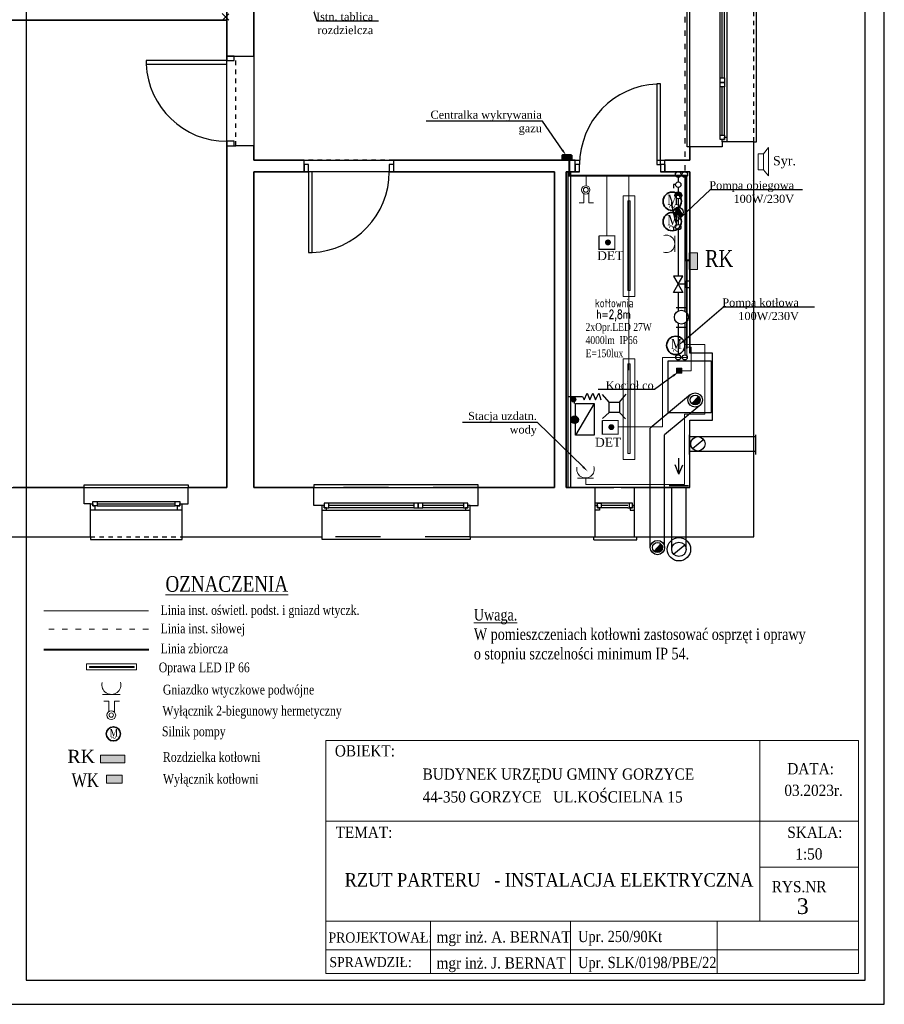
# Model space of a CAD drawing. Header units: millimetres. Extents: x 599892 to 1424040, y -105982 to -25022.
# Tile 9 of 25: x 603131 to 604094, y -28783 to -27685. Entities that reach past the tile are written whole.
import ezdxf
from ezdxf import colors
from ezdxf.entities.mleader import LeaderData, LeaderLine
from ezdxf.enums import TextEntityAlignment as Align
from ezdxf.math import Vec2, Vec3

# ---------------------------------------------------------------- set-up
doc = ezdxf.new("R2010")
doc.units = ezdxf.units.MM
doc.header["$MEASUREMENT"] = 0
for name, pattern in [('ACAD_ISO03W100', [30, 12, -18]), ('DASHED', [19.05, 12.7, -6.35]), ('Przerywana 1_100', [100, 50, -50])]:
    doc.linetypes.add(name, pattern=pattern)
doc.layers.get('0').update_dxf_attribs({"lineweight": 25})
doc.layers.add('!!Nie drukuj', color=5, linetype='Continuous', lineweight=30, plot=False)
for name, color, linetype, lineweight in [('!Ele', 1, 'Continuous', 50), ('0.09', 7, 'Continuous', 25), ('Drzwi ArchiCAD', 7, 'Continuous', 25), ('Drzwi ArchiCAD_Nr_pióra__21', 7, 'Continuous', 25), ('Drzwi ArchiCAD_Nr_pióra__3', 7, 'Continuous', 25), ('Drzwi ArchiCAD_Nr_pióra__4', 7, 'Continuous', 25), ('Drzwi ArchiCAD_Nr_pióra__82', 7, 'Continuous', 25), ('ELEKTRYCZNA', 1, 'Continuous', 20), ('Okna ArchiCADa', 7, 'Continuous', 25), ('Okna ArchiCADa_Nr_pióra__21', 7, 'Continuous', 25), ('Okna ArchiCADa_Nr_pióra__24', 7, 'Continuous', 25), ('Okna ArchiCADa_Nr_pióra__4', 7, 'Continuous', 25), ('Okna ArchiCADa_Nr_pióra__82', 7, 'Continuous', 25), ('Opisy', 7, 'Continuous', 25), ('Opisy_Nr_pióra__102', 7, 'Continuous', 25), ('PU_ciepla', 7, 'DASHED', 25), ('PU_kan', 7, 'Continuous', 25), ('PU_opis_CO', 7, 'Continuous', 25), ('PU_opisy_wk', 7, 'Continuous', 25), ('PU_URZADZENIA', 7, 'Continuous', 25), ('PU_zimna', 7, 'Continuous', 25), ('TABELKA', 7, 'Continuous', 25), ('Wyposażenie', 7, 'Continuous', 25), ('Ściany_Nr_pióra__21', 7, 'Continuous', 25), ('Ściany_Nr_pióra__82', 7, 'Continuous', 25)]:
    doc.layers.add(name, color=color, linetype=linetype, lineweight=lineweight)
doc.styles.add('8', font='simplex.shx', dxfattribs={"width": 0.75})
doc.styles.add('ROMANS_08', font='times.ttf', dxfattribs={"width": 0.8})
doc.styles.get("Standard").update_dxf_attribs({"font": 'times.ttf'})
doc.styles.add('T_ROMAN', font='times.ttf', dxfattribs={"height": 3})
doc.styles.add('TABELKA', font='TIMES.TTF')

# ---------------------------------------------------------------- blocks, each defined once
blk = doc.blocks.new('D1 Drzwi proste 13_16')
at = {"layer": 'Drzwi ArchiCAD_Nr_pióra__21', "linetype": 'Continuous'}
for p, q in [((-500, 0), (-500, -80)), ((500, 0), (500, -80))]:
    blk.add_line(p, q, dxfattribs=at)
at = {"layer": 'Drzwi ArchiCAD_Nr_pióra__3', "linetype": 'Continuous'}
blk.add_arc((450, 0), 900, 92.5473, 180, dxfattribs=at)
at = {"layer": 'Drzwi ArchiCAD_Nr_pióra__4', "linetype": 'Continuous'}
for p, q in [((450, 900), (410, 900)), ((410, 900), (410, 0)), ((450, 0), (450, 900)), ((-450, 0), (-500, 0)), ((-500, 0), (-500, -80)), ((-450, -80), (-450, 0)), ((410, 0), (450, 0)), ((500, 0), (450, 0)), ((450, 0), (450, -80)), ((500, -80), (500, 0)), ((-500, -80), (-450, -80)), ((450, -80), (500, -80))]:
    blk.add_line(p, q, dxfattribs=at)
at = {"layer": 'Drzwi ArchiCAD_Nr_pióra__82', "linetype": 'Przerywana 1_100'}
for p, q in [((-500, 0), (500, 0)), ((-500, -100), (500, -100))]:
    blk.add_line(p, q, dxfattribs=at)
blk = doc.blocks.new('D1 Drzwi proste 13_15')
at = {"layer": 'Drzwi ArchiCAD_Nr_pióra__21', "linetype": 'Continuous'}
for p, q in [((-500, 0), (-500, -80)), ((500, 0), (500, -80))]:
    blk.add_line(p, q, dxfattribs=at)
at = {"layer": 'Drzwi ArchiCAD_Nr_pióra__3', "linetype": 'Continuous'}
blk.add_arc((450, 0), 900, 92.5473, 180, dxfattribs=at)
at = {"layer": 'Drzwi ArchiCAD_Nr_pióra__4', "linetype": 'Continuous'}
for p, q in [((450, 900), (410, 900)), ((410, 900), (410, 0)), ((450, 0), (450, 900)), ((-450, 0), (-500, 0)), ((-500, 0), (-500, -80)), ((-450, -80), (-450, 0)), ((410, 0), (450, 0)), ((500, 0), (450, 0)), ((450, 0), (450, -80)), ((500, -80), (500, 0)), ((-500, -80), (-450, -80)), ((450, -80), (500, -80))]:
    blk.add_line(p, q, dxfattribs=at)
at = {"layer": 'Drzwi ArchiCAD_Nr_pióra__82', "linetype": 'Przerywana 1_100'}
for p, q in [((-500, 0), (500, 0)), ((-500, -130), (500, -130))]:
    blk.add_line(p, q, dxfattribs=at)
blk = doc.blocks.new('O1 rozwierane 13_6')
at = {"layer": 'Okna ArchiCADa_Nr_pióra__21', "linetype": 'Continuous'}
for p, q in [((-510, 0), (-510, -70)), ((510, 0), (510, -70))]:
    blk.add_line(p, q, dxfattribs=at)
at = {"layer": 'Okna ArchiCADa_Nr_pióra__24', "linetype": 'Continuous'}
for p, q in [((-510, 300), (-510, 330)), ((-510, 330), (510, 330)), ((510, 330), (510, 300)), ((460, 0), (-460, 0)), ((-435, -45), (435, -45)), ((-435, -70), (435, -70)), ((-435, -95), (435, -95)), ((-435, -95), (435, -95)), ((-580, -250), (-580, -280)), ((-580, -280), (580, -280)), ((580, -280), (580, -250))]:
    blk.add_line(p, q, dxfattribs=at)
at = {"layer": 'Okna ArchiCADa_Nr_pióra__4', "linetype": 'Continuous'}
for p, q in [((-460, 0), (-510, 0)), ((-460, -45), (-460, 0)), ((510, 0), (460, 0)), ((460, 0), (460, -45)), ((-510, -70), (-485, -70)), ((-485, -70), (-485, -45)), ((-485, -45), (-460, -45)), ((-435, -45), (-485, -45)), ((-485, -45), (-485, -95)), ((-485, -95), (-435, -95)), ((-435, -95), (-435, -45)), ((485, -45), (435, -45)), ((435, -45), (435, -95)), ((435, -95), (485, -95)), ((460, -45), (485, -45)), ((485, -45), (485, -70)), ((485, -95), (485, -45)), ((485, -70), (510, -70))]:
    blk.add_line(p, q, dxfattribs=at)
at = {"layer": 'Okna ArchiCADa_Nr_pióra__82', "linetype": 'Przerywana 1_100'}
for p, q in [((-510, 300), (510, 300)), ((-580, -250), (580, -250))]:
    blk.add_line(p, q, dxfattribs=at)
blk = doc.blocks.new('O2 rozwierane 13_3')
at = {"layer": 'Okna ArchiCADa_Nr_pióra__21', "linetype": 'Continuous'}
for p, q in [((-945, 0), (-945, -50)), ((945, 0), (945, -50))]:
    blk.add_line(p, q, dxfattribs=at)
at = {"layer": 'Okna ArchiCADa_Nr_pióra__24', "linetype": 'Continuous'}
for p, q in [((-945, 300), (-945, 330)), ((-945, 330), (945, 330)), ((945, 330), (945, 300)), ((-283.5, 0), (-895, 0)), ((895, 0), (-283.5, 0)), ((-870, -25), (-333.5, -25)), ((-870, -50), (-333.5, -50)), ((-870, -75), (-333.5, -75)), ((-870, -75), (-333.5, -75)), ((-233.5, -25), (870, -25)), ((-233.5, -50), (870, -50)), ((-233.5, -75), (870, -75)), ((-233.5, -75), (870, -75)), ((-1000, -410), (-1000, -440)), ((1000, -440), (1000, -410)), ((-1000, -440), (1000, -440))]:
    blk.add_line(p, q, dxfattribs=at)
at = {"layer": 'Okna ArchiCADa_Nr_pióra__4', "linetype": 'Continuous'}
for p, q in [((-895, 0), (-945, 0)), ((-895, -25), (-895, 0)), ((945, 0), (895, 0)), ((895, 0), (895, -25)), ((-945, -50), (-920, -50)), ((-920, -50), (-920, -25)), ((-920, -25), (-895, -25)), ((-870, -25), (-920, -25)), ((-920, -25), (-920, -75)), ((-920, -75), (-870, -75)), ((-870, -75), (-870, -25)), ((-283.5, -25), (-333.5, -25)), ((-333.5, -25), (-333.5, -75)), ((-333.5, -75), (-283.5, -75)), ((-283.5, -75), (-283.5, -25)), ((-233.5, -25), (-283.5, -25)), ((-283.5, -25), (-283.5, -75)), ((-283.5, -75), (-233.5, -75)), ((-233.5, -75), (-233.5, -25)), ((920, -25), (870, -25)), ((870, -25), (870, -75)), ((870, -75), (920, -75)), ((895, -25), (920, -25)), ((920, -25), (920, -50)), ((920, -75), (920, -25)), ((920, -50), (945, -50))]:
    blk.add_line(p, q, dxfattribs=at)
at = {"layer": 'Okna ArchiCADa_Nr_pióra__82', "linetype": 'Przerywana 1_100'}
for p, q in [((-945, 300), (945, 300)), ((-1000, -410), (1000, -410))]:
    blk.add_line(p, q, dxfattribs=at)
blk = doc.blocks.new('Oprawa Cosmo')
at = {"layer": 'ELEKTRYCZNA'}
blk.add_hatch(color=256, dxfattribs=at).paths.add_polyline_path([(3.4, -5.2), (3.4, -2.9), (103.1, -2.9), (103.1, -5.2)])
for points in [[(-3.2, -10.6), (108.7, -10.6), (108.7, 2.6), (-3.2, 2.6)], [(3.4, -5.2), (103.1, -5.2), (103.1, -2.9), (3.4, -2.9)]]:
    blk.add_lwpolyline(points, close=True, dxfattribs=at)
blk = doc.blocks.new('GN')
blk.add_line((13.6, 0), (-16.2, 0))
blk.add_arc((-1.3, 16.3), 16.3, 166.3085, 17.431)
blk = doc.blocks.new('WEN')
at = {"lineweight": 35}
blk.add_circle((0, 17.3), 17.3, dxfattribs=at)
at = {"lineweight": 35, "char_height": 19.2, "attachment_point": 1, "style": 'ROMANS_08'}
for s, insert in [('\\fTimes New Roman|b0|i0|c238|p18;M', (-9.1, 29.5)), ('\\fTimes New Roman|b0|i0|c238|p18;~', (-6.1, 17.2))]:
    blk.add_mtext(s, dxfattribs=dict(at, insert=insert))
blk = doc.blocks.new('W2H')
for p, q in [((-3.8, 31.7), (-12.5, 31.7)), ((-12.5, 31.7), (-12.5, 31.7)), ((-3.8, 14.4), (-3.8, 31.7)), ((5.8, 13.4), (5.8, 31.7)), ((5.8, 31.7), (14.4, 31.7))]:
    blk.add_line(p, q)
blk.add_circle((0, 7.7), 7.68)
at = {"linetype": 'Continuous'}
blk.add_circle((0.1, 7.6), 4.58, dxfattribs=at)
blk = doc.blocks.new('W2')
for p, q in [((-3.8, 31.7), (-12.5, 31.7)), ((-12.5, 31.7), (-12.5, 31.7)), ((-3.8, 14.4), (-3.8, 31.7)), ((5.8, 13.4), (5.8, 31.7)), ((5.8, 31.7), (14.4, 31.7))]:
    blk.add_line(p, q)
blk.add_circle((0, 7.7), 7.68)
blk = doc.blocks.new('PR')
at = {"const_width": 5.29}
blk.add_lwpolyline([(-2.6, 0, 1), (2.6, 0, 1)], format="xyb", close=True, dxfattribs=at)
blk = doc.blocks.new('GŁ')
for p, q in [((-20.7, 14.4), (-37, 26.9)), ((-37, 26.9), (37, 26.9)), ((37, 26.9), (20.7, 14.4))]:
    blk.add_line(p, q)
blk.add_lwpolyline([(-20.7, 14.4), (20.7, 14.4), (20.7, 0), (-20.7, 0)], close=True)

msp = doc.modelspace()

# ---------------------------------------------------------------- hatches: boundary and pattern name
at = {"layer": '!Ele'}
msp.add_hatch(color=256, dxfattribs=at).paths.add_polyline_path([(603745.8, -27841.3), (603745.8, -27836.3), (603735.6, -27836.3), (603735.6, -27841.3)])
at = {"layer": 'ELEKTRYCZNA', "lineweight": 0}
msp.add_hatch(color=256, dxfattribs=at).paths.add_polyline_path([(603876.9, -27963.6), (603876.9, -27945), (603886.1, -27945), (603886.1, -27963.6)])
at = {"layer": 'ELEKTRYCZNA'}
msp.add_hatch(color=256, dxfattribs=at).paths.add_polyline_path([(603862.8, -28073.7), (603868.6, -28073.7), (603868.6, -28079.3), (603862.8, -28079.3)])
at = {"layer": 'ELEKTRYCZNA', "ltscale": 0.2}
msp.add_hatch(color=256, dxfattribs=at).paths.add_polyline_path([(603221.1, -28513.7), (603221.1, -28505), (603248, -28505), (603248, -28513.7)])
at = {"layer": 'ELEKTRYCZNA', "linetype": 'Continuous'}
h = msp.add_hatch(color=256, dxfattribs=at)
h.dxf.hatch_style = 1
h.paths.add_polyline_path([(603227.7, -28527.5), (603245, -28527.5), (603245, -28536.1), (603227.7, -28536.1)])
at = {"layer": 'PU_kan'}
msp.add_hatch(color=256, dxfattribs=at).paths.add_polyline_path([(603753.5, -28131.2, 1), (603745.1, -28131.2, 1)])
at = {"layer": 'PU_opis_CO', "linetype": 'Continuous'}
for points in [[(603861, -27881, -1), (603868.6, -27881), (603861, -27881)], [(603860, -27902.6), (603864.8, -27894.2), (603869.6, -27902.6)]]:
    msp.add_hatch(color=256, dxfattribs=at).paths.add_polyline_path(points)
at = {"layer": 'PU_URZADZENIA'}
for points in [[(603889.1, -28109.1, 0.205253), (603887.4, -28105.1), (603879.8, -28113.1, 0.659402)], [(603837.8, -28277.6), (603845.4, -28269.6, -0.205253), (603847.1, -28273.6, -0.659402)]]:
    msp.add_hatch(color=256, dxfattribs=at).paths.add_polyline_path(points)
at = {"layer": 'PU_zimna'}
msp.add_hatch(color=256, dxfattribs=at).paths.add_polyline_path([(603750.6, -28108.7, 1), (603745.5, -28108.7, 1)])

# ---------------------------------------------------------------- linework, layer by layer
at = {"layer": '!!Nie drukuj', "color": 5, "linetype": 'Continuous', "lineweight": 30}
msp.add_lwpolyline([(603084.3, -28782.8), (604094.3, -28782.8), (604094.3, -27407.8), (603084.3, -27407.8)], close=True, dxfattribs=at)
at = {"layer": '!Ele'}
msp.add_lwpolyline([(603745.8, -27836.3), (603745.8, -27841.3), (603735.6, -27841.3), (603735.6, -27836.3)], close=True, dxfattribs=at)
at = {"color": 0, "linetype": 'Continuous', "lineweight": 20}
for p, q in [((604065.7, -28488.8), (603472.2, -28488.8)), ((603472.2, -28488.8), (603472.2, -28748.6)), ((603955.7, -28488.8), (603955.7, -28690.2)), ((604065.7, -28488.8), (604065.7, -28748.6)), ((604065.7, -28578.6), (603472.2, -28578.6)), ((604065.7, -28629.9), (603955.7, -28629.9)), ((604065.7, -28690.1), (603472.2, -28690.1)), ((604006.4, -28690.1), (603472.2, -28690.1)), ((603588.6, -28690.1), (603588.6, -28748.6)), ((603744.6, -28690.1), (603744.6, -28748.6)), ((603908.1, -28690.1), (603908.1, -28748.6)), ((604065.5, -28722.1), (603472.2, -28722.1)), ((603472.2, -28748.6), (604065.7, -28748.6))]:
    msp.add_line(p, q, dxfattribs=at)
at = {"layer": '0.09'}
for p, q in [((603741.9, -27854.8), (603741.9, -28206.8)), ((603744.8, -27854.8), (603744.8, -28206.8))]:
    msp.add_line(p, q, dxfattribs=at)
at = {"layer": 'Drzwi ArchiCAD_Nr_pióra__21', "linetype": 'Continuous'}
for p, q in [((603749.8, -27846.8), (603749.8, -27854.8)), ((603849.8, -27846.8), (603849.8, -27854.8))]:
    msp.add_line(p, q, dxfattribs=at)
at = {"layer": 'Drzwi ArchiCAD_Nr_pióra__3', "linetype": 'Continuous'}
msp.add_ellipse((603844.8, -27846.8), major_axis=(90, 0), ratio=1, start_param=1.615255, end_param=3.141593, dxfattribs=at)
at = {"layer": 'Drzwi ArchiCAD_Nr_pióra__4', "linetype": 'Continuous'}
for p, q in [((603844.8, -27756.8), (603840.8, -27756.8)), ((603840.8, -27756.8), (603840.8, -27846.8)), ((603844.8, -27846.8), (603844.8, -27756.8)), ((603754.8, -27846.8), (603749.8, -27846.8)), ((603749.8, -27846.8), (603749.8, -27854.8)), ((603749.8, -27854.8), (603754.8, -27854.8)), ((603754.8, -27854.8), (603754.8, -27846.8)), ((603840.8, -27846.8), (603844.8, -27846.8)), ((603849.8, -27846.8), (603844.8, -27846.8)), ((603844.8, -27846.8), (603844.8, -27854.8)), ((603844.8, -27854.8), (603849.8, -27854.8)), ((603849.8, -27854.8), (603849.8, -27846.8))]:
    msp.add_line(p, q, dxfattribs=at)
at = {"layer": 'ELEKTRYCZNA', "linetype": 'ACAD_ISO03W100', "lineweight": 30, "ltscale": 0.5}
msp.add_line((603872, -27622.2), (603872, -27859.9), dxfattribs=at)
at = {"layer": 'ELEKTRYCZNA', "linetype": 'Continuous'}
for p, q in [((603785.3, -27859), (603762.2, -27859)), ((603762.2, -27859), (603762.2, -27870.4)), ((603785.3, -27925.9), (603785.3, -27859)), ((603894.5, -28047.4), (603873.3, -28047.4)), ((603874.3, -28061.7), (603874.3, -28050.3)), ((603874.3, -28050.3), (603879.2, -28050.3)), ((603879.2, -28050.3), (603879.2, -28076.5)), ((603894.5, -28124.9), (603894.5, -28047.4)), ((603879.2, -28076.5), (603864.9, -28076.5)), ((603871.8, -28203.3), (603871.8, -28124.9)), ((603871.8, -28124.9), (603894.5, -28124.9)), ((603797.8, -28139.2), (603847.2, -28139.2)), ((603761.8, -28195.9), (603761.8, -28203.3)), ((603761.8, -28203.3), (603871.8, -28203.3)), ((603274.3, -28344.1), (603157.7, -28344.1))]:
    msp.add_line(p, q, dxfattribs=at)
at = {"layer": 'ELEKTRYCZNA', "linetype": 'ACAD_ISO03W100', "ltscale": 0.5}
msp.add_line((603274.3, -28364.7), (603157.7, -28364.7), dxfattribs=at)
at = {"layer": 'ELEKTRYCZNA', "linetype": 'Continuous'}
for points, const_width in [([(603878.2, -27953.4), (603873.7, -27953.4), (603873.7, -27859.1), (603743.4, -27859.1), (603743.4, -27839.9)], 2), ([(603776.3, -27926.1), (603794.1, -27926.1), (603794.1, -27941.2), (603776.4, -27941.2), (603776.4, -27926)], 1.26), ([(603874.4, -27952.9), (603874.4, -28052.1)], 2), ([(603780.1, -28132), (603797.9, -28132), (603797.9, -28147.2), (603780.2, -28147.2), (603780.2, -28131.9)], 1.26), ([(603275.1, -28387.5), (603157.7, -28387.5)], 1.95)]:
    msp.add_lwpolyline(points, dxfattribs=dict(at, const_width=const_width))
at = {"layer": 'ELEKTRYCZNA', "lineweight": 0}
msp.add_lwpolyline([(603886.1, -27963.6), (603876.9, -27963.6), (603876.9, -27945), (603886.1, -27945)], close=True, dxfattribs=at)
at = {"layer": 'ELEKTRYCZNA'}
msp.add_lwpolyline([(603862.8, -28073.7), (603868.6, -28073.7), (603868.6, -28079.3), (603862.8, -28079.3)], close=True, dxfattribs=at)
at = {"layer": 'ELEKTRYCZNA', "ltscale": 0.2}
msp.add_lwpolyline([(603248, -28513.7), (603221.1, -28513.7), (603221.1, -28505), (603248, -28505)], close=True, dxfattribs=at)
at = {"layer": 'ELEKTRYCZNA', "linetype": 'Continuous'}
msp.add_lwpolyline([(603227.7, -28527.5), (603245, -28527.5), (603245, -28536.1), (603227.7, -28536.1)], close=True, dxfattribs=at)
at = {"layer": 'ELEKTRYCZNA', "linetype": 'Continuous', "lineweight": 20}
msp.add_circle((603232.9, -28460.4), 2.43, dxfattribs=at)
at = {"layer": 'Okna ArchiCADa_Nr_pióra__21', "linetype": 'Continuous'}
for p, q in [((603772.1, -28231.8), (603772.1, -28226.8)), ((603816.1, -28231.8), (603816.1, -28226.8))]:
    msp.add_line(p, q, dxfattribs=at)
at = {"layer": 'Okna ArchiCADa_Nr_pióra__24', "linetype": 'Continuous'}
for p, q in [((603641.8, -28203.8), (603458.8, -28203.8)), ((603458.8, -28203.8), (603458.8, -28206.8)), ((603641.8, -28206.8), (603641.8, -28203.8)), ((603570, -28224.3), (603475.3, -28224.3)), ((603570, -28224.3), (603475.3, -28224.3)), ((603570, -28226.8), (603475.3, -28226.8)), ((603570, -28229.3), (603475.3, -28229.3)), ((603625.3, -28224.3), (603580, -28224.3)), ((603625.3, -28224.3), (603580, -28224.3)), ((603625.3, -28226.8), (603580, -28226.8)), ((603625.3, -28229.3), (603580, -28229.3)), ((603808.6, -28224.3), (603772.1, -28224.3)), ((603808.6, -28224.3), (603772.1, -28224.3)), ((603774.6, -28226.8), (603772.1, -28226.8)), ((603808.6, -28229.3), (603774.6, -28229.3)), ((603808.6, -28226.8), (603779.1, -28226.8)), ((603472.8, -28231.8), (603575, -28231.8)), ((603575, -28231.8), (603627.8, -28231.8)), ((603467.8, -28264.8), (603467.8, -28261.8)), ((603632.8, -28261.8), (603632.8, -28264.8)), ((603632.8, -28264.8), (603467.8, -28264.8))]:
    msp.add_line(p, q, dxfattribs=at)
at = {"layer": 'Okna ArchiCADa_Nr_pióra__4', "linetype": 'Continuous'}
for p, q in [((603470.3, -28226.8), (603467.8, -28226.8)), ((603475.3, -28224.3), (603470.3, -28224.3)), ((603470.3, -28224.3), (603470.3, -28229.3)), ((603470.3, -28229.3), (603470.3, -28226.8)), ((603472.8, -28229.3), (603470.3, -28229.3)), ((603470.3, -28229.3), (603475.3, -28229.3)), ((603472.8, -28231.8), (603472.8, -28229.3)), ((603475.3, -28229.3), (603475.3, -28224.3)), ((603575, -28224.3), (603570, -28224.3)), ((603570, -28224.3), (603570, -28229.3)), ((603570, -28229.3), (603575, -28229.3)), ((603580, -28224.3), (603575, -28224.3)), ((603575, -28224.3), (603575, -28229.3)), ((603575, -28229.3), (603575, -28224.3)), ((603575, -28229.3), (603580, -28229.3)), ((603580, -28229.3), (603580, -28224.3)), ((603630.3, -28224.3), (603625.3, -28224.3)), ((603625.3, -28224.3), (603625.3, -28229.3)), ((603625.3, -28229.3), (603630.3, -28229.3)), ((603630.3, -28229.3), (603627.8, -28229.3)), ((603627.8, -28229.3), (603627.8, -28231.8)), ((603630.3, -28229.3), (603630.3, -28224.3)), ((603632.8, -28226.8), (603630.3, -28226.8)), ((603630.3, -28226.8), (603630.3, -28229.3)), ((603632.8, -28231.8), (603632.8, -28226.8)), ((603772.1, -28226.8), (603774.6, -28226.8)), ((603774.6, -28224.3), (603779.6, -28224.3)), ((603774.6, -28229.3), (603774.6, -28224.3)), ((603774.6, -28226.8), (603774.6, -28229.3)), ((603774.6, -28229.3), (603777.1, -28229.3)), ((603779.6, -28229.3), (603774.6, -28229.3)), ((603777.1, -28229.3), (603777.1, -28231.8)), ((603778.7, -28224.3), (603778.7, -28229.3)), ((603813.6, -28224.3), (603808.6, -28224.3)), ((603808.6, -28229.3), (603813.6, -28229.3)), ((603809.9, -28224.3), (603809.9, -28229.3)), ((603813.6, -28229.3), (603811.1, -28229.3)), ((603811.1, -28229.3), (603811.1, -28231.8)), ((603813.6, -28229.3), (603813.6, -28224.3)), ((603816.1, -28226.8), (603813.6, -28226.8)), ((603813.6, -28226.8), (603813.6, -28229.3)), ((603467.8, -28231.8), (603472.8, -28231.8)), ((603627.8, -28231.8), (603632.8, -28231.8)), ((603777.1, -28231.8), (603772.1, -28231.8)), ((603811.1, -28231.8), (603816.1, -28231.8))]:
    msp.add_line(p, q, dxfattribs=at)
at = {"layer": 'Okna ArchiCADa_Nr_pióra__82', "linetype": 'Przerywana 1_100'}
for p, q in [((603641.8, -28206.8), (603458.8, -28206.8)), ((603632.8, -28261.8), (603467.8, -28261.8))]:
    msp.add_line(p, q, dxfattribs=at)
at = {"layer": 'Opisy', "linetype": 'Continuous'}
for p, q in [((603391.8, -27612.8), (603391.8, -27725.8)), ((603877.8, -27841.8), (603877.8, -27612.8)), ((603237.8, -27685.8), (603120.8, -27685.8)), ((603361.8, -27685.8), (603237.8, -27685.8)), ((603361.8, -28206.8), (603361.8, -27685.8)), ((603391.8, -27725.8), (603391.8, -27825.8)), ((603391.8, -27825.8), (603391.8, -27841.8)), ((603391.8, -27841.8), (603754.9, -27841.8)), ((603840.8, -27841.8), (603877.8, -27841.8)), ((603726.8, -27854.8), (603391.8, -27854.8)), ((603391.8, -27854.8), (603391.8, -28206.8)), ((603726.8, -28206.8), (603726.8, -27854.8)), ((603739.8, -27854.8), (603739.8, -28206.8)), ((603754.8, -27854.8), (603739.8, -27854.8)), ((603877.8, -27854.8), (603844.8, -27854.8)), ((603877.8, -28056.8), (603877.8, -27854.8)), ((603902.8, -28056.8), (603877.8, -28056.8)), ((603902.8, -28131.8), (603902.8, -28056.8)), ((603877.8, -28206.8), (603877.8, -28131.8)), ((603877.8, -28206.8), (603877.8, -28131.8)), ((603877.8, -28131.8), (603902.8, -28131.8)), ((602920.8, -28206.8), (603361.8, -28206.8)), ((603391.8, -28206.8), (603726.8, -28206.8)), ((603739.8, -28206.8), (603793, -28206.8)), ((603801.3, -28206.8), (603877.8, -28206.8))]:
    msp.add_line(p, q, dxfattribs=at)
at = {"layer": 'Opisy_Nr_pióra__102', "linetype": 'Continuous'}
for p, q in [((603363.9, -27685.8), (603356.5, -27678.3)), ((603364.1, -27678.8), (603357.1, -27685.8))]:
    msp.add_line(p, q, dxfattribs=at)
at = {"layer": 'PU_ciepla', "linetype": 'Continuous'}
for p, q in [((603864.8, -27860.1), (603864.8, -27866.1)), ((603864.8, -27872.1), (603864.8, -27877.2)), ((603864.8, -27884.8), (603864.8, -27894.2)), ((603864.8, -27905.3), (603864.8, -27913.5)), ((603864.8, -27919.5), (603864.8, -27971.2)), ((603864.8, -27989.2), (603864.8, -28009.4)), ((603862.6, -28006.2), (603875.2, -28006.2)), ((603862.6, -28027.8), (603875.2, -28027.8)), ((603864.8, -28024.2), (603864.8, -28059.3))]:
    msp.add_line(p, q, dxfattribs=at)
at = {"layer": 'PU_ciepla', "ltscale": 12}
msp.add_line((603872, -27860.5), (603872, -28009.9), dxfattribs=at)
at = {"layer": 'PU_ciepla', "ltscale": 10}
msp.add_line((603872, -28023.6), (603872, -28058.6), dxfattribs=at)
at = {"layer": 'PU_ciepla', "linetype": 'Continuous'}
for centre, radius in [((603864.8, -27857.9), 3.2), ((603872, -27857.9), 3.13), ((603868.2, -28016.8), 7.8), ((603864.8, -28061.7), 2.8), ((603872, -28061.7), 2.8)]:
    msp.add_circle(centre, radius, dxfattribs=at)
at = {"layer": 'PU_kan'}
msp.add_circle((603749.3, -28131.2), 4.2, dxfattribs=at)
at = {"layer": 'PU_opis_CO', "linetype": 'Continuous'}
for p, q in [((603861.8, -27869.1), (603859.6, -27869.1)), ((603859.6, -27869.1), (603859.6, -27873.1)), ((603868.6, -27881), (603861, -27881)), ((603861.8, -27916.5), (603859.6, -27916.5)), ((603859.6, -27916.5), (603859.6, -27920.5)), ((603873.8, -27980.2), (603865.1, -27980.2)), ((603771.1, -28113.2), (603750.1, -28148.2))]:
    msp.add_line(p, q, dxfattribs=at)
for points in [[(603864.8, -27894.2), (603860, -27902.6), (603869.6, -27902.6)], [(603864.8, -27980.2), (603870, -27971.2), (603859.6, -27971.2)], [(603873.8, -27976.2), (603877.8, -27976.2), (603877.8, -27984.2), (603873.8, -27984.2)], [(603864.8, -27980.2), (603870, -27989.2), (603859.6, -27989.2)], [(603750.1, -28113.2), (603771.1, -28113.2), (603771.1, -28148.2), (603750.1, -28148.2)]]:
    msp.add_lwpolyline(points, close=True, dxfattribs=at)
for centre, radius in [((603864.8, -27869.1), 3), ((603864.8, -27881), 3.8), ((603864.8, -27899.8), 5.57), ((603864.8, -27916.5), 3)]:
    msp.add_circle(centre, radius, dxfattribs=at)
at = {"layer": 'PU_opisy_wk'}
for p, q in [((603787.9, -28111.7), (603780.5, -28102.9)), ((603799.4, -28111.7), (603806.6, -28102.7)), ((603787.9, -28123.2), (603780.3, -28129.8)), ((603799.4, -28123.2), (603806.1, -28130))]:
    msp.add_line(p, q, dxfattribs=at)
msp.add_lwpolyline([(603787.9, -28111.7), (603799.4, -28111.7), (603799.4, -28123.2), (603787.9, -28123.2)], close=True, dxfattribs=at)
at = {"layer": 'PU_URZADZENIA'}
for p, q in [((603878.5, -28103), (603833.6, -28140.5)), ((603887.4, -28105.1), (603879.8, -28113.1)), ((603888.7, -28115.3), (603849.6, -28147.9)), ((603833.6, -28273.1), (603833.6, -28140.5)), ((603849.6, -28273.2), (603849.6, -28148)), ((603876.8, -28148), (603876.8, -28169.9)), ((603876.8, -28150), (603951, -28150)), ((603951, -28148), (603951, -28169.9)), ((603893.2, -28153.3), (603880.8, -28163.4)), ((603865.5, -28192), (603865.5, -28174.1)), ((603876.8, -28166), (603951, -28166)), ((603865.5, -28192), (603861.4, -28181.6)), ((603865.5, -28192), (603869.7, -28181.6)), ((603876.3, -28205), (603854.5, -28205)), ((603857.5, -28275.5), (603857.5, -28206.6)), ((603873.5, -28275.6), (603873.5, -28206.8)), ((603845.4, -28269.6), (603837.8, -28277.6)), ((603872.1, -28270.9), (603859.7, -28281))]:
    msp.add_line(p, q, dxfattribs=at)
msp.add_lwpolyline([(603853.4, -28123.3), (603853.4, -28065.3), (603901.4, -28065.3), (603901.4, -28123.3)], close=True, dxfattribs=at)
for centre, radius in [((603883.6, -28109.1), 8), ((603883.6, -28109.1), 5.5), ((603886.6, -28158), 8), ((603865.5, -28275.6), 13), ((603841.6, -28273.6), 8), ((603841.6, -28273.6), 5.5), ((603865.5, -28275.6), 8)]:
    msp.add_circle(centre, radius, dxfattribs=at)
for centre in [(603833.6, -28140.5), (603849.6, -28148)]:
    msp.add_arc(centre, 0.05, 129.8907, 180, dxfattribs=at)
at = {"layer": 'PU_zimna'}
msp.add_line((603748.8, -28105.2), (603748.8, -28113.2), dxfattribs=at)
msp.add_circle((603748, -28108.7), 2.57, dxfattribs=at)
at = {"layer": 'TABELKA', "linetype": 'Continuous'}
msp.add_lwpolyline([(603138.1, -28755.9), (604073.2, -28755.9), (604073.2, -27444.6), (603138.1, -27444.6)], close=True, dxfattribs=at)
at = {"layer": 'Wyposażenie'}
for p, q in [((603742.4, -28105.2), (603758, -28105.2)), ((603758, -28105.2), (603759.8, -28108.8)), ((603759.8, -28108.8), (603763.3, -28101.6)), ((603763.3, -28101.6), (603766.4, -28108.8)), ((603766.4, -28108.8), (603769.6, -28101.6)), ((603769.6, -28101.6), (603772.7, -28108.8)), ((603772.7, -28108.8), (603776.1, -28101.6)), ((603776.1, -28101.6), (603778.5, -28108.8))]:
    msp.add_line(p, q, dxfattribs=at)
at = {"layer": 'Ściany_Nr_pióra__21', "linetype": 'Continuous'}
for p, q in [((603361.8, -27685.8), (603351.8, -27685.8)), ((603361.8, -27725.8), (603369.8, -27725.8)), ((603369.8, -27725.8), (603371.8, -27725.8)), ((603913.8, -27821.3), (603913.8, -27826.8)), ((603918.8, -27821.3), (603913.8, -27821.3)), ((603948.8, -27821.3), (603918.8, -27821.3)), ((603361.8, -27825.8), (603369.8, -27825.8)), ((603369.8, -27825.8), (603371.8, -27825.8)), ((603913.8, -27826.8), (603877.8, -27826.8)), ((603447.8, -27846.8), (603447.8, -27841.8)), ((603547.8, -27846.8), (603547.8, -27841.8)), ((603749.8, -27846.8), (603749.8, -27841.8)), ((603849.8, -27846.8), (603849.8, -27841.8)), ((603447.8, -27854.8), (603447.8, -27846.8)), ((603547.8, -27854.8), (603547.8, -27846.8)), ((603749.8, -27854.8), (603749.8, -27846.8)), ((603849.8, -27854.8), (603849.8, -27846.8)), ((603202.8, -28224.8), (603202.8, -28206.8)), ((603318.8, -28224.8), (603318.8, -28206.8)), ((603458.8, -28226.8), (603458.8, -28206.8)), ((603641.8, -28226.8), (603641.8, -28206.8)), ((603772.1, -28261.8), (603772.1, -28206.8)), ((603816.1, -28261.8), (603816.1, -28206.8)), ((603209.8, -28224.8), (603202.8, -28224.8)), ((603209.8, -28231.8), (603209.8, -28224.8)), ((603311.8, -28224.8), (603318.8, -28224.8)), ((603311.8, -28231.8), (603311.8, -28224.8)), ((603467.8, -28226.8), (603458.8, -28226.8)), ((603467.8, -28231.8), (603467.8, -28226.8)), ((603467.8, -28231.8), (603467.8, -28226.8)), ((603632.8, -28226.8), (603641.8, -28226.8)), ((603632.8, -28231.8), (603632.8, -28226.8)), ((603772.1, -28231.8), (603772.1, -28226.8)), ((603816.1, -28231.8), (603816.1, -28226.8)), ((603209.8, -28261.8), (603209.8, -28231.8)), ((603311.8, -28261.8), (603311.8, -28231.8)), ((603467.8, -28261.8), (603467.8, -28231.8)), ((603632.8, -28261.8), (603632.8, -28231.8)), ((603770.5, -28265), (603770.5, -28261.8)), ((603818.5, -28265), (603818.5, -28261.8)), ((603770.5, -28265), (603818.5, -28265))]:
    msp.add_line(p, q, dxfattribs=at)
at = {"layer": 'Ściany_Nr_pióra__21', "linetype": 'Continuous', "flags": 128}
for points in [[(603361.8, -27685.8), (603361.8, -27612.8)], [(603361.8, -27612.8), (603361.8, -27725.8)], [(603391.8, -27725.8), (603391.8, -27612.8)], [(603120.8, -27685.8), (603237.8, -27685.8)], [(603237.8, -27685.8), (603361.8, -27685.8)], [(603371.8, -27725.8), (603391.8, -27725.8)], [(603948.8, -28261.8), (603948.8, -27821.3)], [(603361.8, -27825.8), (603361.8, -27854.8)], [(603391.8, -27825.8), (603371.8, -27825.8)], [(603391.8, -27841.8), (603391.8, -27825.8)], [(603877.8, -27826.8), (603877.8, -27841.8)], [(603447.8, -27841.8), (603391.8, -27841.8)], [(603749.8, -27841.8), (603547.8, -27841.8)], [(603877.8, -27841.8), (603849.8, -27841.8)], [(603361.8, -27854.8), (603361.8, -28206.8)], [(603391.8, -27854.8), (603447.8, -27854.8)], [(603391.8, -28206.8), (603391.8, -27854.8)], [(603547.8, -27854.8), (603726.8, -27854.8)], [(603726.8, -27854.8), (603726.8, -28206.8)], [(603739.8, -28206.8), (603739.8, -27854.8)], [(603739.8, -27854.8), (603749.8, -27854.8)], [(603849.8, -27854.8), (603877.8, -27854.8)], [(603877.8, -27854.8), (603877.8, -28056.8)], [(603202.8, -28206.8), (603123.8, -28206.8)], [(603361.8, -28206.8), (603318.8, -28206.8)], [(603458.8, -28206.8), (603391.8, -28206.8)], [(603726.8, -28206.8), (603641.8, -28206.8)], [(603877.8, -28206.8), (603739.8, -28206.8)], [(603118.8, -28261.8), (603209.8, -28261.8)], [(603311.8, -28261.8), (603467.8, -28261.8)], [(603632.8, -28261.8), (603948.8, -28261.8)]]:
    msp.add_lwpolyline(points, dxfattribs=at)
at = {"layer": 'Ściany_Nr_pióra__82', "linetype": 'Przerywana 1_100'}
msp.add_line((603391.8, -27725.8), (603391.8, -27825.8), dxfattribs=at)

# ---------------------------------------------------------------- block references
at = {"layer": 'Drzwi ArchiCAD', "linetype": 'Continuous', "xscale": 0.1, "yscale": 0.1, "zscale": 100}
for name, p, rotation in [('D1 Drzwi proste 13_16', (603361.8, -27775.8), 90), ('D1 Drzwi proste 13_15', (603497.8, -27854.8), 180)]:
    msp.add_blockref(name, p, dxfattribs=dict(at, rotation=rotation))
at = {"layer": 'ELEKTRYCZNA', "ltscale": 10, "xscale": 0.4300800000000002, "yscale": 0.4300800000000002, "zscale": 0.4300800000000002, "rotation": 270}
msp.add_blockref('GŁ', (603953.7, -27843.5), dxfattribs=at)
at = {"layer": 'ELEKTRYCZNA', "ltscale": 2, "xscale": -0.6000000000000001, "yscale": 0.6000000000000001, "zscale": 0.6000000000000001, "rotation": 180}
msp.add_blockref('W2H', (603761.7, -27870.3), dxfattribs=at)
at = {"layer": 'ELEKTRYCZNA', "linetype": 'Continuous'}
for name, p, xscale, yscale, zscale in [('WEN', (603858, -27897.8), 0.590069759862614, 0.590069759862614, 0.5900697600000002), ('WEN', (603858, -27920.5), 0.590069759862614, 0.590069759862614, 0.5900697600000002), ('PR', (603786.4, -27933.5), 0.6300000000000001, 0.6300000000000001, 0.6300000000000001), ('PR', (603790.2, -28139.4), 0.6300000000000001, 0.6300000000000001, 0.6300000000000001), ('GN', (603762.2, -28196.1), 0.6000000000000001, 0.6000000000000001, 0.6000000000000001), ('GN', (603233.9, -28437.3), 0.65, 0.65, 0.65), ('W2', (603232.9, -28465.5), 0.65, 0.65, 0.65)]:
    msp.add_blockref(name, p, dxfattribs=dict(at, xscale=xscale, yscale=yscale, zscale=zscale))
at = {"layer": 'ELEKTRYCZNA', "rotation": 90}
msp.add_blockref('Oprawa Cosmo', (603805.8, -27990.4), dxfattribs=at)
at = {"layer": 'ELEKTRYCZNA', "linetype": 'Continuous', "xscale": -0.6000000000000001, "yscale": 0.6000000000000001, "zscale": 0.6000000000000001, "rotation": 89.99999999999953}
msp.add_blockref('GN', (603860.9, -27935.9), dxfattribs=at)
at = {"layer": 'ELEKTRYCZNA'}
for name, p, xscale, yscale, zscale in [('Oprawa Cosmo', (603206.9, -28404.7), 0.5, 0.5, 0.5), ('WEN', (603235.3, -28489.2), 0.455, 0.455, 0.455)]:
    msp.add_blockref(name, p, dxfattribs=dict(at, xscale=xscale, yscale=yscale, zscale=zscale))
at = {"layer": 'Okna ArchiCADa', "linetype": 'Continuous', "xscale": -0.1, "yscale": 0.1, "zscale": 100}
for name, p, rotation in [('O2 rozwierane 13_3', (603918.8, -27726.8), 270), ('O1 rozwierane 13_6', (603260.8, -28231.8), 180)]:
    msp.add_blockref(name, p, dxfattribs=dict(at, rotation=rotation))

# ---------------------------------------------------------------- texts
at = {"color": 0, "lineweight": 20, "style": 'TABELKA'}
for s, height, width, p in [('OBIEKT:', 12.5, 0.9, (603482.1, -28494)), ('DATA:', 12.5, 0.9, (603986.3, -28513.9)), ('BUDYNEK URZĘDU GMINY GORZYCE', 12.5, 0.9, (603579.9, -28519.9)), ('44-350 GORZYCE   UL.KOŚCIELNA 15', 12.5, 0.9, (603579.9, -28545.3)), ('03.2023r.', 12.5, 0.9, (603983, -28538)), ('TEMAT:', 12.5, 0.9, (603483, -28584.8)), ('SKALA:', 12.5, 0.9, (603986.3, -28584.8)), ('1:50', 12.5, 0.9, (603995.2, -28608.9)), ('RZUT PARTERU   - INSTALACJA ELEKTRYCZNA', 15, 0.9, (603493.1, -28636.6)), ('RYS.NR', 12.5, 0.9, (603969, -28645.4)), ('PROJEKTOWAŁ:', 11.25, 0.9, (603475.1, -28702.7)), ('mgr inż. A. BERNAT', 12.5, 0.9, (603595.4, -28701.4)), ('Upr. 250/90Kt', 12.5, 0.85, (603753.1, -28700.9)), ('SPRAWDZIŁ:', 11.25, 0.9, (603476.1, -28730.1)), ('mgr inż. J. BERNAT', 12.5, 0.9, (603595.4, -28730.4)), ('Upr. SLK/0198/PBE/22', 12.5, 0.85, (603753.1, -28729.9))]:
    msp.add_text(s, height=height, dxfattribs=dict(at, width=width)).set_placement(p, align=Align.TOP_LEFT)
msp.add_text('3', height=17.5, dxfattribs=at).set_placement((603996.9, -28664.6), align=Align.TOP_LEFT)
at = {"layer": 'ELEKTRYCZNA', "attachment_point": 1}
for s, insert, char_height in [('Syr.', (603970.3, -27837.2), 10.35), ('{DET}', (603774.4, -27943.3), 9.94), ('{DET}', (603772, -28151.3), 9.94), ('\\fTimes New Roman CE|b0|i0|c238|p18;RK', (603184.1, -28499.1), 14.651)]:
    msp.add_mtext(s, dxfattribs=dict(at, insert=insert, char_height=char_height))
at = {"layer": 'ELEKTRYCZNA', "attachment_point": 1, "style": 'ROMANS_08'}
for s, insert, char_height in [('{\\fTimes New Roman|b0|i0|c238|p18;RK}', (603894.5, -27942), 18.816), ('\\fTimes New Roman|b0|i0|c238|p18;\\LOZNACZENIA', (603293.4, -28305.4), 17.55), ('\\fTimes New Roman|b0|i0|c238|p18;Linia inst. oświetl. podst. i gniazd wtyczk.', (603287.9, -28337.9), 10.829), ('{\\LUwaga.\\P\\lW pomieszczeniach kotłowni zastosować osprzęt i oprawy\\Po stopniu szczelności minimum IP 54.}', (603637, -28342), 12.995), ('Linia inst. siłowej', (603287.9, -28358.4), 10.829), ('\\fTimes New Roman|b0|i0|c238|p18;Linia zbiorcza', (603287.9, -28380.7), 10.829), ('{\\fTimes New Roman|b0|i0|c238|p18;Oprawa LED IP 66}', (603285.9, -28401.8), 10.829), ('\\fTimes New Roman|b0|i0|c238|p18;Gniazdko wtyczkowe podwójne', (603290.5, -28426.6), 10.829), ('Wyłącznik 2-biegunowy hermetyczny', (603289.9, -28450.1), 10.829), ('{\\fTimes New Roman|b0|i0|c238|p18;Silnik pompy}', (603289.5, -28473.1), 10.829), ('\\fTimes New Roman|b0|i0|c238|p18;Rozdzielka kotłowni', (603290.6, -28501.7), 10.829), ('WK', (603188.7, -28525.4), 15.05), ('Wyłącznik kotłowni', (603290.6, -28526.1), 10.829)]:
    msp.add_mtext(s, dxfattribs=dict(at, insert=insert, char_height=char_height))
at = {"layer": 'PU_opisy_wk', "linetype": 'ByBlock', "style": '8', "width": 0.75}
for s, p in [('kotłownia ', (603771.9, -28005.9)), ('h=2,8m', (603773.4, -28018.4))]:
    msp.add_text(s, height=9.6, dxfattribs=at).set_placement(p)

# ---------------------------------------------------------------- leaders
at = {"layer": 'ELEKTRYCZNA', "linetype": 'Continuous', "lineweight": 25, "ltscale": 0.3}
ml = msp.add_multileader_mtext('Standard', dxfattribs=at)
ml.set_content('Istn. tablica\\Prozdzielcza', color=256, style='T_ROMAN')
ml.set_leader_properties()
ml.build(insert=Vec2(0, 0))
ml.multileader.update_dxf_attribs({"text_left_attachment_type": 6, "text_right_attachment_type": 6, "dogleg_length": 0, "arrow_head_size": 7.23})
ctx = ml.context
ctx.base_point, ctx.char_height, ctx.arrow_head_size, ctx.landing_gap_size, ctx.plane_origin = Vec3(603462, -27686.4), 9.041, 7.23, 0.96, Vec3(602655, -27127.9)
ctx.left_attachment, ctx.right_attachment, ctx.text_align_type = 6, 6, 2
notes = []
notes.append((ctx, [(0, (1, 1, 0), (603462, -27686.4), (1, 0), 0, [(0, [(603437.1, -27611.4)], 256, [])])]))
ctx.mtext.insert, ctx.mtext.alignment, ctx.mtext.flow_direction = Vec3(603524.9, -27677.2), 3, 5
ml = msp.add_multileader_mtext('Standard', dxfattribs=at)
ml.set_content('Centralka wykrywania\\Pgazu', color=256, style='T_ROMAN')
ml.set_leader_properties()
ml.build(insert=Vec2(0, 0))
ml.multileader.update_dxf_attribs({"text_left_attachment_type": 6, "text_right_attachment_type": 6, "dogleg_length": 0, "arrow_head_size": 7.23})
ctx = ml.context
ctx.base_point, ctx.char_height, ctx.arrow_head_size, ctx.landing_gap_size, ctx.plane_origin = Vec3(603591, -27798.5), 9.041, 7.23, 0.96, Vec3(603154.8, -27417.2)
ctx.left_attachment, ctx.right_attachment, ctx.text_align_type = 6, 6, 2
notes.append((ctx, [(0, (1, 1, 0), (603713.6, -27798.5), (-1, 0), 0, [(0, [(603739.8, -27836.5)], 256, [])])]))
ctx.mtext.insert, ctx.mtext.alignment, ctx.mtext.flow_direction = Vec3(603712.7, -27786.6), 3, 5
ml = msp.add_multileader_mtext('Standard', dxfattribs=at)
ml.set_content('Pompa obiegowa\\P100W/230V', color=256, style='T_ROMAN')
ml.set_leader_properties()
ml.build(insert=Vec2(0, 0))
ml.multileader.update_dxf_attribs({"text_left_attachment_type": 6, "text_right_attachment_type": 6, "dogleg_length": 0, "arrow_head_size": 7.23})
ctx = ml.context
ctx.base_point, ctx.char_height, ctx.arrow_head_size, ctx.landing_gap_size, ctx.plane_origin = Vec3(603900.7, -27874.6), 9.041, 7.23, 0.96, Vec3(603099.4, -27297)
ctx.left_attachment, ctx.right_attachment, ctx.text_align_type = 6, 6, 2
notes.append((ctx, [(0, (1, 1, 0), (603900.7, -27874.6), (1, 0), 0, [(1, [(603856.7, -27887.5), (603861.5, -27911.2)], 256, [])])]))
ctx.mtext.insert, ctx.mtext.alignment, ctx.mtext.flow_direction = Vec3(603993.8, -27865.3), 3, 5
ml = msp.add_multileader_mtext('Standard', dxfattribs=at)
ml.set_content('Pompa kotłowa\\P100W/230V', color=256, style='T_ROMAN')
ml.set_leader_properties()
ml.build(insert=Vec2(0, 0))
ml.multileader.update_dxf_attribs({"text_left_attachment_type": 6, "text_right_attachment_type": 6, "dogleg_length": 0, "arrow_head_size": 7.23})
ctx = ml.context
ctx.base_point, ctx.char_height, ctx.arrow_head_size, ctx.landing_gap_size, ctx.plane_origin = Vec3(603915.1, -28005.2), 9.041, 7.23, 0.96, Vec3(603108, -27446.7)
ctx.left_attachment, ctx.right_attachment, ctx.text_align_type = 6, 6, 2
notes.append((ctx, [(0, (1, 1, 0), (603915.1, -28005.2), (1, 0), 0, [(0, [(603865.4, -28047.9)], 256, [])])]))
ctx.mtext.insert, ctx.mtext.alignment, ctx.mtext.flow_direction = Vec3(603999.2, -27995.9), 3, 5
ml = msp.add_multileader_mtext('Standard', dxfattribs=at)
ml.set_content('Kocioł co', color=256, style='T_ROMAN')
ml.set_leader_properties()
ml.build(insert=Vec2(0, 0))
ml.multileader.update_dxf_attribs({"text_left_attachment_type": 6, "text_right_attachment_type": 6, "dogleg_length": 0, "arrow_head_size": 7.23})
ctx = ml.context
ctx.base_point, ctx.char_height, ctx.arrow_head_size, ctx.landing_gap_size, ctx.plane_origin = Vec3(603784.9, -28097.5), 9.04, 7.23, 0.96, Vec3(603117.4, -27012.6)
ctx.left_attachment, ctx.right_attachment, ctx.text_align_type = 6, 6, 2
notes.append((ctx, [(0, (1, 1, 0), (603838.4, -28097.5), (-1, 0), 0, [(0, [(603864.9, -28077.9)], 256, [])])]))
ctx.mtext.insert, ctx.mtext.alignment, ctx.mtext.flow_direction = Vec3(603837.4, -28088.3), 3, 5
ml = msp.add_multileader_mtext('Standard', dxfattribs=at)
ml.set_content('Stacja uzdatn.\\Pwody', color=256, style='T_ROMAN')
ml.set_leader_properties()
ml.build(insert=Vec2(0, 0))
ml.multileader.update_dxf_attribs({"text_left_attachment_type": 6, "text_right_attachment_type": 6, "dogleg_length": 0, "arrow_head_size": 7.23})
ctx = ml.context
ctx.base_point, ctx.char_height, ctx.arrow_head_size, ctx.landing_gap_size, ctx.plane_origin = Vec3(603633.1, -28134.3), 9.041, 7.23, 0.96, Vec3(603098.1, -27381.2)
ctx.left_attachment, ctx.right_attachment, ctx.text_align_type = 6, 6, 2
notes.append((ctx, [(0, (1, 1, 0), (603708.1, -28134.3), (-1, 0), 0, [(0, [(603763.8, -28188.7)], 256, [])])]))
ctx.mtext.insert, ctx.mtext.alignment, ctx.mtext.flow_direction = Vec3(603707.2, -28122.4), 3, 5
for ctx, leaders in notes:
    for number, flags, end, landing, length, lines in leaders:
        leader = LeaderData()
        leader.index, (leader.has_last_leader_line, leader.has_dogleg_vector, leader.attachment_direction) = number, flags
        leader.last_leader_point, leader.dogleg_vector, leader.dogleg_length = Vec3(end), Vec3(landing), length
        for number, points, colour, breaks in lines:
            line = LeaderLine()
            line.index, line.vertices, line.color, line.breaks = number, Vec3.list(points), colors.encode_raw_color(colour), breaks
            leader.lines.append(line)
        ctx.leaders.append(leader)

# ---------------------------------------------------------------- next in the draw order: texts
at = {"layer": 'ELEKTRYCZNA', "lineweight": 20, "insert": (603761.5, -28023.3, -4.5), "char_height": 8.796, "attachment_point": 1, "style": 'ROMANS_08', "bg_fill": 2}
msp.add_mtext('2xOpr.LED 27W\\P4000lm  IP66\\PE=150lux', dxfattribs=at)

# ---------------------------------------------------------------- next in the draw order: linework, layer by layer
at = {"layer": 'ELEKTRYCZNA', "linetype": 'Continuous'}
for p, q in [((603809.7, -28076), (603809.7, -27859.9)), ((603847.2, -28139.2), (603847.2, -28061.7)), ((603847.2, -28061.7), (603874.3, -28061.7))]:
    msp.add_line(p, q, dxfattribs=at)

# ---------------------------------------------------------------- next in the draw order: block references
at = {"layer": 'ELEKTRYCZNA', "linetype": 'Continuous', "xscale": 0.590069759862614, "yscale": 0.590069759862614, "zscale": 0.5900697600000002}
msp.add_blockref('WEN', (603862, -28058.5), dxfattribs=at)
at = {"layer": 'ELEKTRYCZNA', "rotation": 90}
msp.add_blockref('Oprawa Cosmo', (603805.8, -28172.1), dxfattribs=at)

doc.saveas('drawing.dxf')
